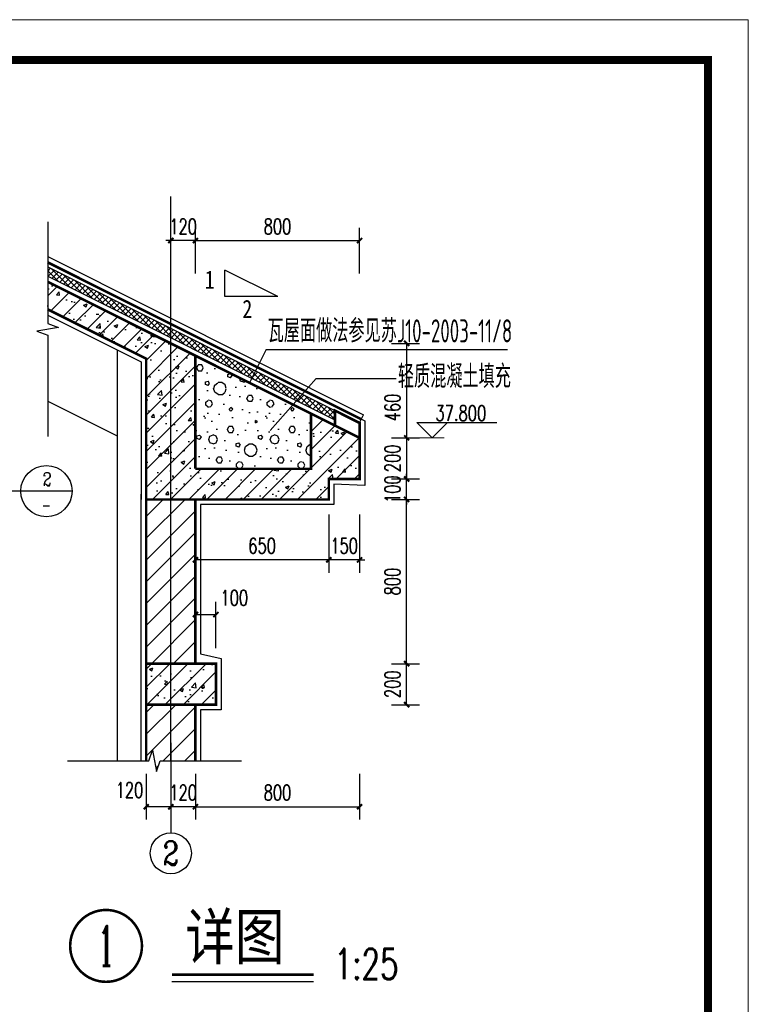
# Model space of a CAD drawing. Extents: x -520262 to -388550, y -168471 to -121901.
# Tile 14 of 14: x -402757 to -388550, y -141084 to -121901. Entities that reach past the tile are written whole.
import ezdxf
from ezdxf.enums import TextEntityAlignment as Align

# ---------------------------------------------------------------- set-up
doc = ezdxf.new("R2010")
doc.units = 0
doc.header["$LTSCALE"] = 2000
doc.header["$MEASUREMENT"] = 0
doc.linetypes.add('DASH', pattern=[0.35, 0.25, -0.1])
for name, color, linetype in [('AXIS', 3, 'Continuous'), ('AXIS_TEXT', 7, 'Continuous'), ('DIM_ELEV', 3, 'Continuous'), ('DIM_IDEN', 3, 'Continuous'), ('DIM_SYMB', 3, 'Continuous'), ('DOTE', 1, 'Continuous'), ('PUB_TEXT', 7, 'Continuous'), ('PUB_TITLE', 4, 'Continuous')]:
    doc.layers.add(name, color=color, linetype=linetype)
doc.styles.add('_TCH_AXIS', font='COMPLEX', dxfattribs={"bigfont": 'GBCBIG'})
doc.styles.add('_TCH_DIM', font='SIMPLEX', dxfattribs={"bigfont": 'GBCBIG'})
doc.styles.add('_TCH_DIM_T3', font='SIMPLEX', dxfattribs={"width": 0.705882, "bigfont": 'GBCBIG'})
doc.styles.add('_TCH_LABEL', font='COMPLEX', dxfattribs={"bigfont": 'GBCBIG'})
doc.styles.add('SM', font='gbenor.shx', dxfattribs={"width": 0.7, "bigfont": 'hztxt.shx'})
doc.styles.add('宋体', font='txt', dxfattribs={"width": 0.8, "height": 3.5})
doc.dimstyles.new('_TCH_ARCH&&100', dxfattribs={"dimtxt": 297.5, "dimasz": 100, "dimexe": 250, "dimexo": 300, "dimgap": 126.25, "dimtad": 1, "dimdec": 0, "dimzin": 0, "dimdsep": 46, "dimtxsty": '_TCH_DIM_T3', "dimblk": 'ARCHTICK', "dimcen": 0.09, "dimclrt": 7, "dimazin": 2, "dimtfac": 1, "dimtdec": 0, "dimtix": 1, "dimtmove": 2, "dimatfit": 3, "dimfxl": 0, "dimtolj": 1, "dimtzin": 0, "dimarcsym": 0})
pattern_1 = [(45, (-548070.19, -1258.33), (-176.7767, 176.7767), []), (50, (-548070.2, -1258.3), (717.2602, -62.7521), [75, -825]), (355, (-548070.2, -1258.3), (-138.7513, 752.192), [60, -660]), (100.4514, (-548010.4, -1263.56), (578.5094, 689.4395), [63.7402, -701.142]), (46.1842, (-548070.2, -1058.3), (1067.241, -165.519), [112.5, -1237.5]), (96.6356, (-547981.3, -1072.1), (934.6627, 974.118), [95.61, -1051.713]), (351.1842, (-548070.2, -1058.3), (934.662, 974.1186), [90, -990]), (21, (-547970.2, -1108.3), (596.907, -402.6189), [75, -825]), (326, (-547970.2, -1108.3), (243.3153, 725.15), [60, -660]), (71.4514, (-547920.44, -1141.9), (840.2226, 322.5305), [63.7402, -701.142]), (37.5, (-548070.2, -1258.33), (12.15986, 332.89385), [0, -652, 0, -670, 0, -662.5]), (7.5, (-548070.2, -1258.33), (263.06954, 394.4117), [0, -382, 0, -637, 0, -252.5]), (327.5, (-548293.2, -1258.33), (533.82244, -22.55487), [0, -250, 0, -780, 0, -1035]), (317.5, (-548393.2, -1258.33), (583.1862, 100.105), [0, -325, 0, -518, 0, -735])]
pattern_2 = [(45, (-548070.2, -1042.9), (-212.1321, 212.1321), [])]

# ---------------------------------------------------------------- blocks, each defined once
blk = doc.blocks.new('_ArchTick')
at = {"color": 0, "linetype": 'ByBlock', "const_width": 0.4}
blk.add_lwpolyline([(-0.5, -0.5), (0.5, 0.5)], dxfattribs=at)
blk = doc.blocks.new('*D23')
at = {"layer": 'AXIS', "color": 0, "lineweight": -2}
for p, q in [((-399810, -136641), (-399810, -137485)), ((-399330, -136591), (-399330, -137485)), ((-399810, -137235), (-399910, -137235)), ((-399330, -137235), (-399810, -137235)), ((-399330, -137235), (-399230, -137235))]:
    blk.add_line(p, q, dxfattribs=at)
at = {"layer": 'Defpoints', "color": 0}
for p in [(-399810, -136341), (-399330, -136291), (-399810, -137235)]:
    blk.add_point(p, dxfattribs=at)
at = {"layer": 'AXIS', "color": 0, "lineweight": -2, "xscale": 100, "yscale": 100, "zscale": 100}
blk.add_blockref('_ArchTick', (-399810, -137235), dxfattribs=at)
at = {"layer": 'AXIS', "color": 0, "lineweight": -2, "xscale": 100, "yscale": 100, "zscale": 100, "rotation": 180}
blk.add_blockref('_ArchTick', (-399330, -137235), dxfattribs=at)
at = {"layer": 'AXIS', "color": 7, "insert": (-399570, -136960), "char_height": 297.5, "attachment_point": 5, "style": '_TCH_DIM_T3'}
blk.add_mtext('\\A1;120', dxfattribs=at)
blk = doc.blocks.new('*D24')
at = {"layer": 'AXIS', "color": 0, "lineweight": -2}
for p, q in [((-400290, -136591), (-400290, -137485)), ((-399810, -136591), (-399810, -137485)), ((-399810, -137235), (-400290, -137235))]:
    blk.add_line(p, q, dxfattribs=at)
at = {"layer": 'Defpoints', "color": 0}
for p in [(-400290, -136291), (-399810, -136291), (-400290, -137235)]:
    blk.add_point(p, dxfattribs=at)
at = {"layer": 'AXIS', "color": 0, "lineweight": -2, "xscale": 100, "yscale": 100, "zscale": 100, "rotation": 180}
blk.add_blockref('_ArchTick', (-400290, -137235), dxfattribs=at)
at = {"layer": 'AXIS', "color": 0, "lineweight": -2, "xscale": 100, "yscale": 100, "zscale": 100}
blk.add_blockref('_ArchTick', (-399810, -137235), dxfattribs=at)
at = {"layer": 'AXIS', "color": 7, "insert": (-400616, -136910), "char_height": 297.5, "attachment_point": 5, "style": '_TCH_DIM_T3'}
blk.add_mtext('\\A1;120', dxfattribs=at)
blk = doc.blocks.new('*D25')
at = {"layer": 'AXIS', "color": 0, "lineweight": -2}
for p, q in [((-399330, -136591), (-399330, -137485)), ((-396130, -136591), (-396130, -137485)), ((-399330, -137235), (-396130, -137235))]:
    blk.add_line(p, q, dxfattribs=at)
at = {"layer": 'Defpoints', "color": 0}
for p in [(-399330, -136291), (-396130, -136291), (-396130, -137235)]:
    blk.add_point(p, dxfattribs=at)
at = {"layer": 'AXIS', "color": 0, "lineweight": -2, "xscale": 100, "yscale": 100, "zscale": 100, "rotation": 180}
blk.add_blockref('_ArchTick', (-399330, -137235), dxfattribs=at)
at = {"layer": 'AXIS', "color": 0, "lineweight": -2, "xscale": 100, "yscale": 100, "zscale": 100}
blk.add_blockref('_ArchTick', (-396130, -137235), dxfattribs=at)
at = {"layer": 'AXIS', "color": 7, "insert": (-397730, -136960), "char_height": 297.5, "attachment_point": 5, "style": '_TCH_DIM_T3'}
blk.add_mtext('\\A1;800', dxfattribs=at)
blk = doc.blocks.new('*D26')
at = {"layer": 'AXIS', "color": 0, "lineweight": -2}
for p, q in [((-399810, -126849), (-399810, -125955)), ((-399330, -126849), (-399330, -125955)), ((-399810, -126205), (-399910, -126205)), ((-399330, -126205), (-399810, -126205)), ((-399330, -126205), (-399230, -126205))]:
    blk.add_line(p, q, dxfattribs=at)
at = {"layer": 'Defpoints', "color": 0}
for p in [(-399810, -126205), (-399810, -127149), (-399330, -127149)]:
    blk.add_point(p, dxfattribs=at)
at = {"layer": 'AXIS', "color": 0, "lineweight": -2, "xscale": 100, "yscale": 100, "zscale": 100}
blk.add_blockref('_ArchTick', (-399810, -126205), dxfattribs=at)
at = {"layer": 'AXIS', "color": 0, "lineweight": -2, "xscale": 100, "yscale": 100, "zscale": 100, "rotation": 180}
blk.add_blockref('_ArchTick', (-399330, -126205), dxfattribs=at)
at = {"layer": 'AXIS', "color": 7, "insert": (-399570, -125930), "char_height": 297.5, "attachment_point": 5, "style": '_TCH_DIM_T3'}
blk.add_mtext('\\A1;120', dxfattribs=at)
blk = doc.blocks.new('*D27')
at = {"layer": 'AXIS', "color": 0, "lineweight": -2}
for p, q in [((-399330, -126849), (-399330, -125955)), ((-396130, -126849), (-396130, -125955)), ((-399330, -126205), (-396130, -126205))]:
    blk.add_line(p, q, dxfattribs=at)
at = {"layer": 'Defpoints', "color": 0}
for p in [(-396130, -126205), (-399330, -127149), (-396130, -127149)]:
    blk.add_point(p, dxfattribs=at)
at = {"layer": 'AXIS', "color": 0, "lineweight": -2, "xscale": 100, "yscale": 100, "zscale": 100, "rotation": 180}
blk.add_blockref('_ArchTick', (-399330, -126205), dxfattribs=at)
at = {"layer": 'AXIS', "color": 0, "lineweight": -2, "xscale": 100, "yscale": 100, "zscale": 100}
blk.add_blockref('_ArchTick', (-396130, -126205), dxfattribs=at)
at = {"layer": 'AXIS', "color": 7, "insert": (-397730, -125930), "char_height": 297.5, "attachment_point": 5, "style": '_TCH_DIM_T3'}
blk.add_mtext('\\A1;800', dxfattribs=at)
blk = doc.blocks.new('*D28')
at = {"layer": 'AXIS', "color": 0, "lineweight": -2}
for p, q in [((-396730, -131541), (-396730, -132676)), ((-396130, -131541), (-396130, -132676)), ((-396730, -132426), (-396830, -132426)), ((-396130, -132426), (-396730, -132426)), ((-396130, -132426), (-396030, -132426))]:
    blk.add_line(p, q, dxfattribs=at)
at = {"layer": 'Defpoints', "color": 0}
for p in [(-396730, -131241), (-396130, -131241), (-396730, -132426)]:
    blk.add_point(p, dxfattribs=at)
at = {"layer": 'AXIS', "color": 0, "lineweight": -2, "xscale": 100, "yscale": 100, "zscale": 100}
blk.add_blockref('_ArchTick', (-396730, -132426), dxfattribs=at)
at = {"layer": 'AXIS', "color": 0, "lineweight": -2, "xscale": 100, "yscale": 100, "zscale": 100, "rotation": 180}
blk.add_blockref('_ArchTick', (-396130, -132426), dxfattribs=at)
at = {"layer": 'AXIS', "color": 7, "insert": (-396430, -132151), "char_height": 297.5, "attachment_point": 5, "style": '_TCH_DIM_T3'}
blk.add_mtext('\\A1;150', dxfattribs=at)
blk = doc.blocks.new('*D29')
at = {"layer": 'AXIS', "color": 0, "lineweight": -2}
for p, q in [((-399330, -131941), (-399330, -132676)), ((-396730, -131941), (-396730, -132676)), ((-396730, -132426), (-399330, -132426))]:
    blk.add_line(p, q, dxfattribs=at)
at = {"layer": 'Defpoints', "color": 0}
for p in [(-399330, -131641), (-396730, -131641), (-399330, -132426)]:
    blk.add_point(p, dxfattribs=at)
at = {"layer": 'AXIS', "color": 0, "lineweight": -2, "xscale": 100, "yscale": 100, "zscale": 100, "rotation": 180}
blk.add_blockref('_ArchTick', (-399330, -132426), dxfattribs=at)
at = {"layer": 'AXIS', "color": 0, "lineweight": -2, "xscale": 100, "yscale": 100, "zscale": 100}
blk.add_blockref('_ArchTick', (-396730, -132426), dxfattribs=at)
at = {"layer": 'AXIS', "color": 7, "insert": (-398030, -132151), "char_height": 297.5, "attachment_point": 5, "style": '_TCH_DIM_T3'}
blk.add_mtext('\\A1;650', dxfattribs=at)
blk = doc.blocks.new('*D30')
at = {"layer": 'AXIS', "color": 0, "lineweight": -2}
for p, q in [((-395212, -130848), (-395212, -130748)), ((-395507, -130848), (-394962, -130848)), ((-395212, -131248), (-395212, -130848)), ((-395507, -131248), (-394962, -131248)), ((-395212, -131248), (-395212, -131348))]:
    blk.add_line(p, q, dxfattribs=at)
at = {"layer": 'Defpoints', "color": 0}
for p in [(-395807, -130848), (-395212, -130848), (-395807, -131248)]:
    blk.add_point(p, dxfattribs=at)
at = {"layer": 'AXIS', "color": 0, "lineweight": -2, "xscale": 100, "yscale": 100, "zscale": 100}
for p, rotation in [((-395212, -130848), 270), ((-395212, -131248), 90)]:
    blk.add_blockref('_ArchTick', p, dxfattribs=dict(at, rotation=rotation))
at = {"layer": 'AXIS', "color": 7, "insert": (-395487, -131048), "char_height": 297.5, "attachment_point": 5, "rotation": 90, "style": '_TCH_DIM_T3'}
blk.add_mtext('\\A1;100', dxfattribs=at)
blk = doc.blocks.new('*D31')
at = {"layer": 'AXIS', "color": 0, "lineweight": -2}
for p, q in [((-395507, -130048), (-394962, -130048)), ((-395212, -130048), (-395212, -130848)), ((-395507, -130848), (-394962, -130848))]:
    blk.add_line(p, q, dxfattribs=at)
at = {"layer": 'Defpoints', "color": 0}
for p in [(-395807, -130048), (-395807, -130848), (-395212, -130848)]:
    blk.add_point(p, dxfattribs=at)
at = {"layer": 'AXIS', "color": 0, "lineweight": -2, "xscale": 100, "yscale": 100, "zscale": 100}
for p, rotation in [((-395212, -130048), 90), ((-395212, -130848), 270)]:
    blk.add_blockref('_ArchTick', p, dxfattribs=dict(at, rotation=rotation))
at = {"layer": 'AXIS', "color": 7, "insert": (-395487, -130448), "char_height": 297.5, "attachment_point": 5, "rotation": 90, "style": '_TCH_DIM_T3'}
blk.add_mtext('\\A1;200', dxfattribs=at)
blk = doc.blocks.new('*D32')
at = {"layer": 'AXIS', "color": 0, "lineweight": -2}
for p, q in [((-395507, -134448), (-394962, -134448)), ((-395212, -135248), (-395212, -134448)), ((-395507, -135248), (-394962, -135248))]:
    blk.add_line(p, q, dxfattribs=at)
at = {"layer": 'Defpoints', "color": 0}
for p in [(-395807, -134448), (-395212, -134448), (-395807, -135248)]:
    blk.add_point(p, dxfattribs=at)
at = {"layer": 'AXIS', "color": 0, "lineweight": -2, "xscale": 100, "yscale": 100, "zscale": 100}
for p, rotation in [((-395212, -134448), 90), ((-395212, -135248), 270)]:
    blk.add_blockref('_ArchTick', p, dxfattribs=dict(at, rotation=rotation))
at = {"layer": 'AXIS', "color": 7, "insert": (-395487, -134848), "char_height": 297.5, "attachment_point": 5, "rotation": 90, "style": '_TCH_DIM_T3'}
blk.add_mtext('\\A1;200', dxfattribs=at)
blk = doc.blocks.new('*D33')
at = {"layer": 'AXIS', "color": 0, "lineweight": -2}
for p, q in [((-395507, -131248), (-394962, -131248)), ((-395212, -134448), (-395212, -131248)), ((-395507, -134448), (-394962, -134448))]:
    blk.add_line(p, q, dxfattribs=at)
at = {"layer": 'Defpoints', "color": 0}
for p in [(-395807, -131248), (-395212, -131248), (-395807, -134448)]:
    blk.add_point(p, dxfattribs=at)
at = {"layer": 'AXIS', "color": 0, "lineweight": -2, "xscale": 100, "yscale": 100, "zscale": 100}
for p, rotation in [((-395212, -131248), 90), ((-395212, -134448), 270)]:
    blk.add_blockref('_ArchTick', p, dxfattribs=dict(at, rotation=rotation))
at = {"layer": 'AXIS', "color": 7, "insert": (-395487, -132848), "char_height": 297.5, "attachment_point": 5, "rotation": 90, "style": '_TCH_DIM_T3'}
blk.add_mtext('\\A1;800', dxfattribs=at)
blk = doc.blocks.new('*D34')
at = {"layer": 'AXIS', "color": 0, "lineweight": -2}
for p, q in [((-399330, -134148), (-399330, -133240)), ((-398930, -134148), (-398930, -133240)), ((-399330, -133490), (-398930, -133490))]:
    blk.add_line(p, q, dxfattribs=at)
at = {"layer": 'Defpoints', "color": 0}
for p in [(-398930, -133490), (-399330, -134448), (-398930, -134448)]:
    blk.add_point(p, dxfattribs=at)
at = {"layer": 'AXIS', "color": 0, "lineweight": -2, "xscale": 100, "yscale": 100, "zscale": 100, "rotation": 180}
blk.add_blockref('_ArchTick', (-399330, -133490), dxfattribs=at)
at = {"layer": 'AXIS', "color": 0, "lineweight": -2, "xscale": 100, "yscale": 100, "zscale": 100}
blk.add_blockref('_ArchTick', (-398930, -133490), dxfattribs=at)
at = {"layer": 'AXIS', "color": 7, "insert": (-398573, -133165), "char_height": 297.5, "attachment_point": 5, "style": '_TCH_DIM_T3'}
blk.add_mtext('\\A1;100', dxfattribs=at)
blk = doc.blocks.new('*D35')
at = {"layer": 'AXIS', "color": 0, "lineweight": -2}
for p, q in [((-395507, -128208), (-394962, -128208)), ((-395212, -128208), (-395212, -130048)), ((-395507, -130048), (-394962, -130048))]:
    blk.add_line(p, q, dxfattribs=at)
at = {"layer": 'Defpoints', "color": 0}
for p in [(-395807, -128208), (-395807, -130048), (-395212, -130048)]:
    blk.add_point(p, dxfattribs=at)
at = {"layer": 'AXIS', "color": 0, "lineweight": -2, "xscale": 100, "yscale": 100, "zscale": 100}
for p, rotation in [((-395212, -128208), 90), ((-395212, -130048), 270)]:
    blk.add_blockref('_ArchTick', p, dxfattribs=dict(at, rotation=rotation))
at = {"layer": 'AXIS', "color": 7, "insert": (-395487, -129457), "char_height": 297.5, "attachment_point": 5, "rotation": 90, "style": '_TCH_DIM_T3'}
blk.add_mtext('\\A1;460', dxfattribs=at)
blk = doc.blocks.new('tk')
at = {"lineweight": 0}
for p, q in [((0, 297), (420, 297)), ((420, 297), (420, 0))]:
    blk.add_line(p, q, dxfattribs=at)
at = {"lineweight": 0, "const_width": 1}
blk.add_lwpolyline([(25, 292), (415, 292), (415, 5), (25, 5)], close=True, dxfattribs=at)

msp = doc.modelspace()

# ---------------------------------------------------------------- hatches: boundary and pattern name
h = msp.add_hatch()
h.set_pattern_fill('ANSI37', color=256, scale=50, style=0)
h.set_pattern_definition([(45, (-950396.3, -174671.5), (-56.126601, 56.126601), []), (135, (-950396.3, -174671.5), (-56.126601, -56.126601), [])])
h.paths.add_polyline_path([(-398207.6, -128718.7), (-398295.9, -128853.5), (-396610.2, -129696.3), (-396610.2, -129517.4)])
h.paths.add_polyline_path([(-402210.8, -126717.1), (-402210.8, -126896), (-398295.9, -128853.5), (-398207.6, -128718.7)])
h = msp.add_hatch()
h.set_pattern_fill('钢筋混凝土', color=256, scale=100, style=0)
h.set_pattern_definition(pattern_1)
h.paths.add_polyline_path([(-399810.2, -128208.1), (-402210.8, -127007.8), (-402210.8, -127544.5), (-400290.2, -128504.8), (-400290.2, -131248.1), (-399810.2, -131248.1)])
h.paths.add_polyline_path([(-399330.2, -128448.1), (-399810.2, -128208.1), (-399810.2, -131248.1), (-399330.2, -131248.1), (-396730.2, -131248.1), (-396730.2, -130848.1), (-396130.2, -130848.1), (-396130.2, -130048.1), (-397074.8, -129575.8), (-397074.8, -130651.5), (-399330.2, -130651.5)])
h = msp.add_hatch()
h.set_pattern_fill('加气混凝土', color=251, scale=100)
h.set_pattern_definition([(0, (-637577.3, -26196.5), (600, 1200), [0, -1200]), (0, (-638279.3, -26358.5), (600, 1200), [0, -1200]), (0, (-637889.3, -26370.5), (600, 1200), [0, -1200]), (0, (-637463.3, -26016.5), (600, 1200), [0, -1200]), (0, (-637961.3, -26430.5), (600, 1200), [0, -1200]), (0, (-637343.3, -25260.5), (600, 1200), [0, -1200]), (0, (-637709.3, -25356.5), (600, 1200), [0, -1200]), (0, (-637517.3, -25506.5), (600, 1200), [0, -1200]), (0, (-638495.3, -25530.5), (600, 1200), [0, -1200]), (0, (-637907.3, -25584.5), (600, 1200), [0, -1200]), (0, (-638135.3, -25890.5), (600, 1200), [0, -1200]), (0, (-638123.3, -26340.5), (600, 1200), [0, -1200]), (0, (-637673.3, -26388.5), (600, 1200), [0, -1200]), (0, (-637343.3, -25860.5), (600, 1200), [0, -1200]), (0, (-638465.3, -26046.5), (600, 1200), [0, -1200]), (0, (-638363.3, -25842.5), (600, 1200), [0, -1200]), (0, (-637895.3, -25926.5), (600, 1200), [0, -1200]), (0, (-638063.3, -26100.5), (600, 1200), [0, -1200]), (0, (-638159.3, -25704.5), (600, 1200), [0, -1200]), (0, (-638009.3, -25254.5), (600, 1200), [0, -1200]), (0, (-638417.3, -26298.5), (600, 1200), [0, -1200]), (0, (-637757.3, -25500.5), (600, 1200), [0, -1200]), (0, (-638315.3, -25482.5), (600, 1200), [0, -1200]), (0, (-638411.3, -25326.5), (600, 1200), [0, -1200]), (130.601294, (-637417.005, -25636.21), (-2999.999967, 3600.000016), [52.683, -22074.222]), (18.43495, (-637502.72, -25613.36), (2999.99999, 1199.99999), [54.2105, -7535.256]), (90, (-637502.7, -25664.8), (600, 1200), [51.4286, -2348.5713]), (161.56505, (-637451.3, -25681.93), (-3000.00002, 1199.99991), [54.2105, -7535.256]), (53.1301, (-637451.3, -25681.93), (600, 1200), [57.143, -5942.857]), (135, (-637405.58, -26293.36), (-600.0001, 1199.9999), [48.4873, -3345.625]), (45, (-637474.15, -26293.36), (600, 1200), [48.4873, -3345.625]), (135, (-637439.86, -26327.64), (-600.0001, 1199.9999), [48.4873, -3345.625]), (45, (-637439.86, -26327.64), (600, 1200), [48.4873, -3345.625]), (116.56505, (-637982.7, -25487.6), (-0.0001, 2400), [63.8877, -1277.753]), (180, (-638011.3, -25430.5), (-600, 1200), [68.5714, -1131.4285]), (63.43495, (-638108.4, -25487.6), (5e-06, 2400), [63.8877, -1277.753]), (116.56505, (-638079.9, -25544.8), (-0.0001, 2400), [63.8877, -1277.753]), (0, (-638079.9, -25544.8), (600, 1200), [68.5714, -1131.4285]), (63.43495, (-638011.3, -25544.8), (5e-06, 2400), [63.8877, -1277.753]), (107.102728, (-637531.29, -25893.356), (-1799.999931, 6000.00001), [77.7227, -32565.805]), (143.972626, (-637554.15, -25819.07), (-11399.999855, 8399.99999), [77.7227, -16244.04]), (180, (-637617, -25773.4), (-600, 1200), [74.2857, -1125.714]), (36.027373, (-637754.15, -25819.07), (11399.999916, 8399.99991), [77.7227, -16244.04]), (71.56505, (-637777, -25887.64), (1800.00001, 5999.99999), [72.2806, -7517.1856]), (107.102728, (-637754.15, -25961.927), (-1799.999931, 6000.00001), [77.7227, -32565.805]), (143.972626, (-637691.29, -26007.64), (-11399.999855, 8399.99999), [77.7227, -16244.04]), (0, (-637691.3, -26007.6), (600, 1200), [74.2857, -1125.714]), (36.027373, (-637617.005, -26007.64), (11399.999916, 8399.99991), [77.7227, -16244.04]), (71.56505, (-637554.15, -25961.93), (1800.00001, 5999.99999), [72.2806, -7517.1856]), (150.25512, (-637519.86, -25333.36), (-1800.000004, 1199.999985), [46.07, -9628.639]), (90, (-637559.86, -25356.2), (600, 1200), [45.7143, -2354.2855]), (29.74488, (-637559.86, -25356.21), (1800, 1199.999994), [46.07, -9628.639]), (116.56505, (-637799.9, -26184.8), (-0.0001, 2400), [63.8877, -1277.753]), (168.690067, (-637828.43, -26127.64), (-5400.000004, 1199.99997), [58.2745, -12179.371]), (41.185925, (-637931.29, -26156.213), (14999.999909, 13199.999885), [60.7437, -25451.604]), (90, (-637931.3, -26213.36), (600, 1200), [57.143, -2342.857]), (138.814074, (-637885.577, -26253.356), (-14999.999733, 13200.000084), [60.7437, -25451.604]), (16.699244, (-637885.577, -26253.356), (19799.999851, 5999.999937), [59.659, -24997.075]), (60.945396, (-637828.434, -26236.213), (599.999998, 1199.99999), [58.832, -24650.679]), (109.983106, (-638302.72, -25681.93), (-3000.000011, 8399.999978), [66.884, -28024.395]), (155.556045, (-638325.577, -25619.07), (-7800.00003, 3599.999925), [69.046, -28930.263]), (24.443955, (-638451.29, -25619.07), (7800.000004, 3599.999983), [69.046, -28930.263]), (70.016893, (-638474.15, -25681.93), (3000.000009, 8399.999979), [66.884, -28024.395]), (109.983106, (-638451.29, -25744.785), (-3000.000011, 8399.999978), [66.884, -28024.395]), (160.016893, (-638388.43, -25767.64), (-3000, 1199.999945), [66.884, -13978.755]), (19.983107, (-638388.43, -25767.64), (2999.999984, 1200), [66.884, -13978.755]), (70.016893, (-638325.577, -25744.785), (3000.000009, 8399.999979), [66.884, -28024.395]), (122.005383, (-637857, -25790.5), (-600.00008, 1199.99994), [53.9085, -11266.868]), (18.43495, (-637937, -25761.93), (2999.99999, 1199.99999), [54.2105, -7535.256]), (90, (-637937, -25813.36), (600, 1200), [51.4286, -2348.5713]), (161.56505, (-637885.58, -25830.5), (-3000.00002, 1199.99991), [54.2105, -7535.256]), (54.462322, (-637885.58, -25830.5), (4199.999994, 5999.999991), [49.156, -20596.423]), (116.56505, (-638205.6, -26081.9), (-0.0001, 2400), [63.8877, -1277.753]), (180, (-638234.1, -26024.8), (-600, 1200), [62.857, -1137.143]), (59.036243, (-638331.29, -26081.93), (600, 1199.999994), [66.6395, -13927.644]), (120.963756, (-638297.01, -26139.07), (-600.00008, 1199.999945), [66.6395, -13927.644]), (0, (-638297, -26139.1), (600, 1200), [62.857, -1137.143]), (63.43495, (-638234.1, -26139.1), (5e-06, 2400), [63.8877, -1277.753])])
h.paths.add_polyline_path([(-397074.8, -129575.8), (-399330.2, -128448.1), (-399330.2, -130651.5), (-397074.8, -130651.5)])
h = msp.add_hatch()
h.set_pattern_fill('普通砖', color=256, scale=120, style=0)
h.set_pattern_definition(pattern_2)
h.paths.add_polyline_path([(-399330.2, -131248.1), (-399810.2, -131248.1), (-399810.2, -134448.1), (-399330.2, -134448.1)])
h.paths.add_polyline_path([(-399810.2, -131248.1), (-400290.2, -131248.1), (-400290.2, -134448.1), (-399810.2, -134448.1)])
h = msp.add_hatch()
h.set_pattern_fill('钢筋混凝土', color=256, scale=100, style=0)
h.set_pattern_definition(pattern_1)
h.paths.add_polyline_path([(-398930.2, -134448.1), (-399330.2, -134448.1), (-399810.2, -134448.1), (-399810.2, -135248.1), (-399330.2, -135248.1), (-398930.2, -135248.1)])
h.paths.add_polyline_path([(-399810.2, -134448.1), (-400290.2, -134448.1), (-400290.2, -135248.1), (-399810.2, -135248.1)])
h = msp.add_hatch()
h.set_pattern_fill('普通砖', color=256, scale=120, style=0)
h.set_pattern_definition(pattern_2)
h.paths.add_polyline_path([(-399810.2, -136341.3), (-399330.2, -136341.3), (-399330.2, -135248.1), (-399810.2, -135248.1)])
h.paths.add_polyline_path([(-400017, -136341.3), (-399810.2, -136341.3), (-399810.2, -135248.1), (-400290.2, -135248.1), (-400290.2, -136341.3), (-400242, -136341.3), (-400165.6, -136131.3), (-400091.5, -136551.3)])

# ---------------------------------------------------------------- linework, layer by layer
for p, q in [((-402210.8, -126717.1), (-396130.2, -129757.4)), ((-397724.6, -127294), (-398756.8, -126777.9)), ((-398756.8, -127294), (-398756.8, -126777.9)), ((-402210.8, -126896), (-396610.2, -129696.3)), ((-396130.2, -130048.1), (-402210.8, -127007.8)), ((-397724.6, -127294), (-398756.8, -127294)), ((-402210.8, -127656.3), (-400390.2, -128566.6)), ((-400007.1, -127730.8), (-396030.2, -129719.3)), ((-397951.4, -128327.5), (-398275.4, -128975.5)), ((-397951.4, -128327.5), (-393246.1, -128327.5)), ((-400855.9, -128333.7), (-400855.9, -136341.3)), ((-400390.2, -128566.6), (-400390.2, -131248.1)), ((-397871.3, -129907.5), (-396976.8, -128894)), ((-396976.8, -128894), (-395416.8, -128894)), ((-402210.8, -129333.3), (-400855.9, -130010.8)), ((-396130.2, -129757.4), (-396050.2, -129597.5)), ((-396030.2, -129719.3), (-396030.2, -130977.6)), ((-396130.2, -130048.1), (-396130.2, -130848.1)), ((-396730.2, -131248.1), (-396730.2, -130848.1)), ((-396030.2, -130977.6), (-396630.2, -130948.1)), ((-396630.2, -130948.1), (-396630.2, -131348.1)), ((-400390.2, -136341.3), (-400390.2, -131148.1)), ((-399330.2, -131248.1), (-399330.2, -134448.1)), ((-399230.2, -131348.1), (-399230.2, -134254.1)), ((-396630.2, -131348.1), (-399230.2, -131348.1)), ((-399230.2, -134254.1), (-398830.2, -134348.1)), ((-398830.2, -134348.1), (-398830.2, -135348.1)), ((-398830.2, -135348.1), (-399230.2, -135348.1)), ((-399230.2, -135348.1), (-399230.2, -136341.3)), ((-399788, -140640.1), (-397027.7, -140640.1))]:
    msp.add_line(p, q)
at = {"ltscale": 10}
msp.add_line((-402736.6, -131086.5), (-406701.6, -131086.5), dxfattribs=at)
at = {"linetype": 'DASH', "const_width": 50}
msp.add_lwpolyline([(-402210.8, -126629), (-396094.9, -129686.9)], dxfattribs=at)
msp.add_lwpolyline([(-402210.8, -126517.2), (-396050.2, -129597.5)])
at = {"const_width": 50}
for points in [[(-402210.8, -127007.8), (-396130.2, -130048.1), (-396130.2, -130848.1), (-396730.2, -130848.1), (-396730.2, -131248.1), (-399330.2, -131248.1)], [(-402210.8, -127544.5), (-400290.2, -128504.8), (-400290.2, -131248.1)], [(-399330.2, -130651.5), (-399330.2, -128448.1)], [(-396130.2, -130048.1), (-396130.2, -129757.4), (-396610.2, -129517.4), (-396610.2, -129808.1)], [(-397074.8, -129575.8), (-397074.8, -130651.5), (-399330.2, -130651.5)], [(-400290.2, -136341.3), (-400290.2, -131248.1), (-399330.2, -131248.1)], [(-399330.2, -131248.1), (-399330.2, -134448.1), (-398930.2, -134448.1), (-398930.2, -135248.1), (-399330.2, -135248.1), (-399330.2, -136341.3)], [(-399330.2, -134448.1), (-400290.2, -134448.1)], [(-400290.2, -135248.1), (-399330.2, -135248.1)], [(-399788, -140504.4), (-397027.7, -140504.4)]]:
    msp.add_lwpolyline(points, dxfattribs=at)
at = {"layer": 'AXIS'}
msp.add_line((-399810.2, -135991), (-399810.2, -137741.5), dxfattribs=at)
msp.add_circle((-399810.2, -138141.5), 400, dxfattribs=at)
at = {"layer": 'DIM_ELEV'}
for p, q in [((-394716.3, -130048.1), (-395016.3, -129748.1)), ((-395016.3, -129748.1), (-393451.3, -129748.1)), ((-394716.3, -130048.1), (-394416.3, -129748.1))]:
    msp.add_line(p, q, dxfattribs=at)
at = {"layer": 'DIM_ELEV', "lineweight": 20}
msp.add_line((-394477.7, -130048.1), (-395413.5, -130048.1), dxfattribs=at)
at = {"layer": 'DIM_IDEN'}
msp.add_line((-401736.6, -131086.5), (-402736.6, -131086.5), dxfattribs=at)
at = {"layer": 'DIM_IDEN', "const_width": 50}
msp.add_lwpolyline([(-400373.1, -139946.1, 1), (-401773.1, -139946.1, 1)], format="xyb", close=True, dxfattribs=at)
at = {"layer": 'DIM_IDEN'}
msp.add_circle((-402236.6, -131086.5), 500, dxfattribs=at)
at = {"layer": 'DIM_SYMB'}
for points in [[(-402210.8, -125841.1), (-402210.8, -127819.3), (-402000.8, -127895.7), (-402420.8, -127969.8), (-402210.8, -128044.3), (-402210.8, -130022.5)], [(-401827.3, -136341.3), (-400242, -136341.3), (-400165.6, -136131.3), (-400091.5, -136551.3), (-400017, -136341.3), (-398431.8, -136341.3)]]:
    msp.add_lwpolyline(points, dxfattribs=at)
at = {"layer": 'DOTE'}
msp.add_line((-399810.2, -136341.3), (-399810.2, -125343.1), dxfattribs=at)

# ---------------------------------------------------------------- block references
at = {"xscale": 156.8000000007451, "yscale": 156.7999999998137, "zscale": 156.8000000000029}
msp.add_blockref('tk', (-454405.8, -168470.8), dxfattribs=at)

# ---------------------------------------------------------------- texts
at = {"style": 'SM', "width": 0.7}
for s, p in [('瓦屋面做法参见苏J10-2003-11/8', (-397922.3, -128188.8, 859)), ('轻质混凝土填充', (-395383.8, -129076.3, 859))]:
    msp.add_text(s, height=450, dxfattribs=at).set_placement(p)
at = {"layer": 'AXIS_TEXT', "style": '_TCH_AXIS'}
msp.add_text('2', height=465.9, dxfattribs=at).set_placement((-399965.5, -138374.5), (-399654.9, -138374.5), align=Align.FIT)
at = {"layer": 'DIM_IDEN', "color": 7, "style": '_TCH_LABEL'}
msp.add_text('1', height=772.1, dxfattribs=at).set_placement((-401238.5, -140332.1), (-400907.6, -140332.1), align=Align.FIT)
at = {"layer": 'DIM_IDEN', "color": 7, "style": '_TCH_DIM', "width": 0.705882}
msp.add_text('1:25', height=595, dxfattribs=at).set_placement((-396631.3, -140596.9))
at = {"layer": 'PUB_TEXT', "style": '_TCH_DIM', "width": 0.705882}
msp.add_text('37.800', height=297.5, dxfattribs=at).set_placement((-394649.8, -129714.9))
at = {"layer": 'PUB_TEXT', "style": '_TCH_LABEL'}
msp.add_text('2', height=261, dxfattribs=at).set_placement((-402307.6, -130984.2), (-402133.6, -130984.2), align=Align.FIT)
at = {"layer": 'PUB_TEXT', "style": '_TCH_LABEL', "width": 0.777778}
msp.add_text('-', height=261, dxfattribs=at).set_placement((-402324.8, -131483.8), (-402150.8, -131483.8), align=Align.FIT)
at = {"layer": 'PUB_TITLE', "style": '宋体', "width": 0.8}
for s, height, p in [('1', 354.4, (-399148.6, -127143.1)), ('2', 354.4, (-398415.3, -127713.1)), ('详图', 885.94, (-399529.2, -140209.7))]:
    msp.add_text(s, height=height, dxfattribs=at).set_placement(p)

# ---------------------------------------------------------------- dimensions: what is measured, and where the dimension line sits
at = {"layer": 'AXIS'}
for base, p1, p2, text, picture, middle in [((-399810.2, -126205), (-399330.2, -127149), (-399810.2, -127149), '120', '*D26', (-399570.2, -125930)), ((-396130.2, -126205), (-399330.2, -127149), (-396130.2, -127149), '800', '*D27', (-397730.2, -125930)), ((-396730.2, -132426.5), (-396130.2, -131241.1), (-396730.2, -131241.1), '150', '*D28', (-396430.2, -132151.5)), ((-399330.2, -132426.5), (-396730.2, -131641.1), (-399330.2, -131641.1), '650', '*D29', (-398030.2, -132151.5)), ((-399810.2, -137235), (-399330.2, -136291), (-399810.2, -136341.3), '120', '*D23', (-399570.2, -136960)), ((-396130.2, -137235), (-399330.2, -136291), (-396130.2, -136291), '800', '*D25', (-397730.2, -136960))]:
    dim = msp.add_linear_dim(base=base, p1=p1, p2=p2, text=text, dimstyle='_TCH_ARCH&&100', dxfattribs=at)
    dim.commit()
    dim.dimension.update_dxf_attribs({"geometry": picture, "text_midpoint": middle})
dim = msp.add_linear_dim(base=(-395211.8, -130048.1), p1=(-395806.7, -128208.1), p2=(-395806.7, -130048.1), angle=90, text='460', dimstyle='_TCH_ARCH&&100', dxfattribs=at)
dim.commit()
dim.dimension.update_dxf_attribs({"geometry": '*D35', "text_midpoint": (-395486.8, -129456.5), "dimtype": 160})
for base, p1, p2, text, picture, middle in [((-395211.8, -130848.1), (-395806.7, -130048.1), (-395806.7, -130848.1), '200', '*D31', (-395486.8, -130448.1)), ((-395211.8, -130848.1), (-395806.7, -131248.1), (-395806.7, -130848.1), '100', '*D30', (-395486.8, -131048.1)), ((-395211.8, -131248.1), (-395806.7, -134448.1), (-395806.7, -131248.1), '800', '*D33', (-395486.8, -132848.1)), ((-395211.8, -134448.1), (-395806.7, -135248.1), (-395806.7, -134448.1), '200', '*D32', (-395486.8, -134848.1))]:
    dim = msp.add_linear_dim(base=base, p1=p1, p2=p2, angle=90, text=text, dimstyle='_TCH_ARCH&&100', dxfattribs=at)
    dim.commit()
    dim.dimension.update_dxf_attribs({"geometry": picture, "text_midpoint": middle})
for base, p1, p2, text, picture, middle in [((-398930.2, -133490), (-399330.2, -134448.1), (-398930.2, -134448.1), '100', '*D34', (-398572.8, -133165)), ((-400290.2, -137235), (-399810.2, -136291), (-400290.2, -136291), '120', '*D24', (-400616.3, -136910))]:
    dim = msp.add_linear_dim(base=base, p1=p1, p2=p2, text=text, dimstyle='_TCH_ARCH&&100', dxfattribs=at)
    dim.commit()
    dim.dimension.update_dxf_attribs({"geometry": picture, "text_midpoint": middle, "dimtype": 160})

doc.saveas('drawing.dxf')
